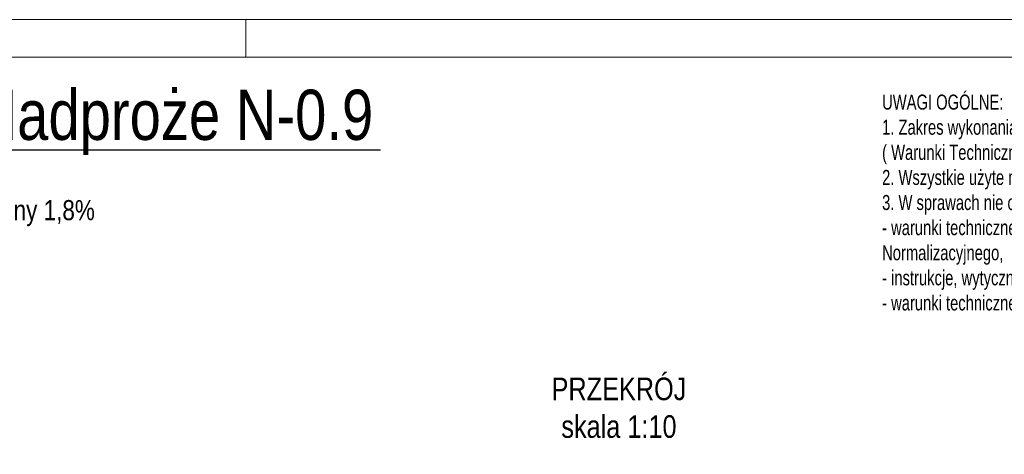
# Model space of a CAD drawing. Header units: millimetres. Extents: x 11149 to 111407, y -107619 to -23630.
# Tile 181 of 245: x 23977 to 24303, y -29504 to -29360. Entities that reach past the tile are written whole.
import ezdxf

# ---------------------------------------------------------------- set-up
doc = ezdxf.new("R2010")
doc.units = ezdxf.units.MM
doc.header["$LTSCALE"] = 2
doc.layers.get('0').update_dxf_attribs({"plot": 0})
for name, color, linetype, lineweight in [('e-cad_cienkie', 1, 'Continuous', 9), ('e-cad_opisy', 7, 'Continuous', 9), ('Opisy', 7, 'Continuous', 13)]:
    doc.layers.add(name, color=color, linetype=linetype, lineweight=lineweight)
doc.styles.add('e-cad_1', font='arial.ttf', dxfattribs={"width": 0.7})
doc.styles.add('e-cad_2', font='arial.ttf', dxfattribs={"width": 0.8})
doc.dimstyles.new('e-cad_1_25_[cm]', dxfattribs={"dimscale": 2.5, "dimtxt": 1.8, "dimasz": 1.25, "dimexe": 1.25, "dimexo": 0.625, "dimgap": 0.5, "dimtad": 1, "dimdec": 0, "dimrnd": 1, "dimzin": 1, "dimtxsty": 'e-cad_1', "dimblk": 'OBLIQUE', "dimcen": 2.5, "dimclrd": 256, "dimclre": 252, "dimclrt": 7, "dimadec": 0, "dimazin": 0, "dimtfac": 1, "dimtix": 1, "dimtmove": 2, "dimatfit": 3, "dimldrblk": 'NONE', "dimfxl": 60, "dimfxlon": 1, "dimarcsym": 0})

# ---------------------------------------------------------------- blocks, each defined once
blk = doc.blocks.new('A3_poziom')
at = {"ltscale": 0.8}
blk.add_line((240, 292), (240, 297), dxfattribs=at)
for points in [[(0, 0), (420, 0), (420, 297), (0, 297)], [(30, 5), (415, 5), (415, 292), (30, 292)]]:
    blk.add_lwpolyline(points, close=True)
blk = doc.blocks.new('e-cad_ZelbetPozycja')
at = {"layer": 'e-cad_opisy', "ltscale": 0.04, "style": 'e-cad_1', "width": 0.8}
for tag, p, height in [('OPIS_1', (0, 1.33), 6.67), ('OPIS_2', (0, -5.33), 4), ('OPIS_4', (16, -5.33), 4), ('OPIS_3', (0, -9.33), 2.67)]:
    blk.add_attdef(tag, p, '', height=height, dxfattribs=at)
at = {"layer": 'e-cad_opisy', "ltscale": 0.04, "style": 'e-cad_1', "width": 0.8, "flags": 1}
for tag, p in [('POZYCJA', (0, -20)), ('ILOSC', (0, -26.67)), ('DODATEK', (0, -33.33))]:
    blk.add_attdef(tag, p, '', height=4, dxfattribs=at)
blk = doc.blocks.new('_None')
blk = doc.blocks.new('_OBLIQUE')
at = {"color": 0, "linetype": 'ByBlock', "lineweight": -2}
blk.add_line((-0.5, -0.5), (0.5, 0.5), dxfattribs=at)

msp = doc.modelspace()

# ---------------------------------------------------------------- block references
at = {"layer": 'e-cad_opisy', "ltscale": 0.02, "xscale": 2.5, "yscale": 2.5, "zscale": 2.5}
msp.add_blockref('A3_poziom', (23451.87, -30102.55), dxfattribs=at)
at = {"layer": 'e-cad_opisy', "ltscale": 0.5, "xscale": 2.5, "yscale": 2.5, "zscale": 2.5}
msp.add_blockref('e-cad_ZelbetPozycja', (23922.18, -29403.31), dxfattribs=at).add_auto_attribs({'OPIS_1': 'poz. Nadproże N-0.9', 'OPIS_2': 'szt.1', 'OPIS_3': 'dodatek na spoiny 1,8%'})

# ---------------------------------------------------------------- texts
at = {"layer": 'e-cad_opisy', "ltscale": 0.8, "insert": (24175.6, -29499.02), "char_height": 7.5, "width": 113.777, "attachment_point": 8, "style": 'e-cad_2'}
msp.add_mtext('PRZEKRÓJ\\Pskala 1:10', dxfattribs=at)

# ---------------------------------------------------------------- leaders
at = {"layer": 'e-cad_cienkie', "ltscale": 0.5, "has_arrowhead": 0}
msp.add_leader([(23919.68, -29403.31), (24096.55, -29403.31)], dimstyle='e-cad_1_25_[cm]', dxfattribs=at)

# ---------------------------------------------------------------- next in the draw order: texts
at = {"layer": 'Opisy', "insert": (24262.87, -29384.93), "char_height": 5, "width": 227.5, "attachment_point": 1, "style": 'e-cad_1', "bg_fill": 2}
msp.add_mtext('UWAGI OGÓLNE:\\P1. Zakres wykonania i obowiązki przy robotach budowlanych - zgodnie ze sztuką budowlaną\\P( Warunki Techniczne Wykonania i Odbioru Robót Budowlano - Montażowych ).\\P2. Wszystkie użyte materiały muszą posiadać niezbędne atesty dopuszczajace do stosowania w budownictwie.\\P3. W sprawach nie określonych dokumentacją obowiązują:\\P- warunki techniczne wykonania i odbioru robót budowlano montażowych - normy Polskiego Komitetu Normalizacyjnego,\\P- instrukcje, wytyczne , świadectwa dopuszczenia, atesty Instytutu Techniki Budowlanej,\\P- warunki techniczne producentów i dostawców materiałów budowlano instalacyjnych.', dxfattribs=at)

doc.saveas('drawing.dxf')
